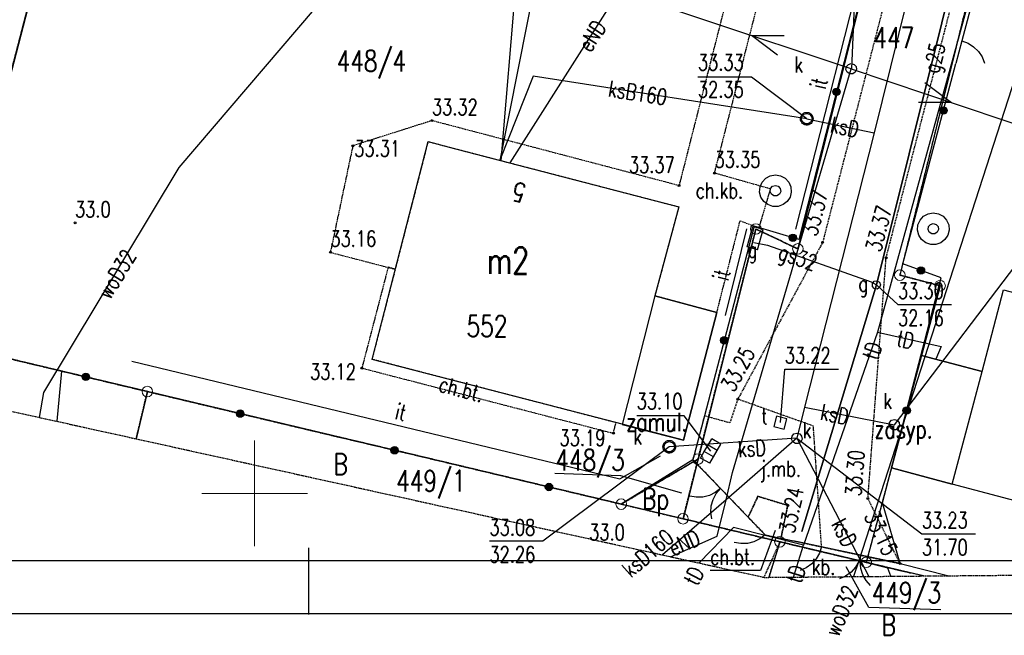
# Model space of a CAD drawing. Header units: inches. Extents: x 6268 to 12323, y 5221 to 42059.
# Tile 7 of 98: x 8095 to 9026, y 5221 to 5803. Entities that reach past the tile are written whole.
import ezdxf
from ezdxf.enums import TextEntityAlignment as Align

# ---------------------------------------------------------------- set-up
doc = ezdxf.new("R2010")
doc.units = ezdxf.units.IN
doc.header["$MEASUREMENT"] = 0
for name, pattern in [('1', [0]), ('2', [1.5, 1, -0.5]), ('423', [2, 1.5, -0.5]), ('424', [1.5, 1, -0.5]), ('901', [0])]:
    doc.linetypes.add(name, pattern=pattern)
for name, color, linetype in [('202-punkt_graniczny', 7, 'Continuous'), ('210-oznaczenie_konturu_uzytku_g', 7, 'Continuous'), ('211-numer_dzialki_ewidencyjnej', 7, 'Continuous'), ('218-kontur_uzytku_gruntowego', 7, 'Continuous'), ('219-dzialka_ewidencyjna', 7, 'Continuous'), ('238-Punkt_adresowy_budynku', 7, 'Continuous'), ('312-budynek_ewidencyjny', 7, 'Continuous'), ('312-oznaczenie_budynku_ewidency', 7, 'Continuous'), ('320-blok_-_kondygnacja_nadziemn', 7, 'Continuous'), ('582-Numer_w_GESUT-SKPOD', 7, 'Continuous'), ('brama', 7, 'Continuous'), ('chodnik', 7, 'Continuous'), ('chodnik-Atr17', 7, 'Continuous'), ('CP_LINENORM', 253, 'Continuous'), ('furtka', 7, 'Continuous'), ('inny_obiekt_zagospodarowania_te', 7, 'Continuous'), ('jezdnia', 7, 'Continuous'), ('jezdnia-Atr17', 7, 'Continuous'), ('komora_podziemna', 7, 'Continuous'), ('kratka_sciekowa', 7, 'Continuous'), ('obszar_utwardzony', 7, 'Continuous'), ('obszar_utwardzony-Atr17', 7, 'Continuous'), ('obudowa_ochronna_przewodu', 7, 'Continuous'), ('ogrodzenie_trwale', 7, 'Continuous'), ('pikieta_naturalna', 7, 'Continuous'), ('pikieta_naturalna-Atr2', 7, 'Continuous'), ('pikieta_sztuczna', 7, 'Continuous'), ('pikieta_sztuczna-Atr2', 7, 'Continuous'), ('przewod_elektroenergetyczny_nis', 7, 'Continuous'), ('przewod_elektroenergetyczny_pod', 7, 'Continuous'), ('przewod_gazowy', 7, 'Continuous'), ('przewod_gazowy-Atr1', 7, 'Continuous'), ('przewod_kanalizacyjny', 7, 'Continuous'), ('przewod_kanalizacyjny-Atr1', 7, 'Continuous'), ('przewod_telekomunikacyjny_podzi', 7, 'Continuous'), ('przewod_wodociagowy', 7, 'Continuous'), ('przewod_wodociagowy-Atr1', 7, 'Continuous'), ('rzedna-Atr2', 7, 'Continuous'), ('rzedna-Atr3', 7, 'Continuous'), ('slup_przewodow_napowietrznych', 7, 'Continuous'), ('studnia_zwykla', 7, 'Continuous'), ('szafa_gazowa_lub_kontener', 7, 'Continuous'), ('szafa_gazowa_lub_kontener-Atr17', 7, 'Continuous'), ('wlaz_do_komory_lub_kanalu_-_kwa', 7, 'Continuous'), ('wlaz_do_komory_lub_kanalu_-_okr', 7, 'Continuous'), ('Zakres', 7, 'Continuous'), ('zasuwa_lub_zawor', 7, 'Continuous'), ('zasuwa_lub_zawor-Atr17', 7, 'Continuous')]:
    doc.layers.add(name, color=color, linetype=linetype)
doc.layers.add('opisy', color=7, linetype='Continuous', lineweight=20)
doc.styles.add('STYL_ARIAL', font='simplex', dxfattribs={"width": 0.75, "oblique": 0.1})

# ---------------------------------------------------------------- blocks, each defined once
blk = doc.blocks.new('202')
at = {"color": 0, "linetype": 'Continuous', "lineweight": 0}
blk.add_circle((0, 0), 0.25, dxfattribs=at)
blk = doc.blocks.new('US15')
at = {"color": 7}
blk.add_polyline3d([(0, 0.25, 0), (0.1352, 0.2103, 0), (0.2274, 0.1039, 0), (0.2475, -0.0356, 0), (0.1889, -0.1637, 0), (0.0704, -0.2399, 0), (-0.0704, -0.2399, 0), (-0.1889, -0.1637, 0), (-0.2475, -0.0356, 0), (-0.2274, 0.1039, 0), (-0.1352, 0.2103, 0), (0, 0.25, 0)], dxfattribs=at)
blk = doc.blocks.new('US22')
at = {"color": 7}
blk.add_polyline3d([(0, 0.25, 0), (0.1352, 0.2103, 0), (0.2274, 0.1039, 0), (0.2475, -0.0356, 0), (0.1889, -0.1637, 0), (0.0704, -0.2399, 0), (-0.0704, -0.2399, 0), (-0.1889, -0.1637, 0), (-0.2475, -0.0356, 0), (-0.2274, 0.1039, 0), (-0.1352, 0.2103, 0), (0, 0.25, 0)], dxfattribs=at)
blk = doc.blocks.new('US22A')
at = {"color": 7}
blk.add_polyline3d([(-0.25, -0.25, 0), (0.25, -0.25, 0), (0.25, 0.25, 0), (-0.25, 0.25, 0), (-0.25, -0.25, 0)], dxfattribs=at)
blk = doc.blocks.new('US20')
at = {"color": 7}
for points in [[(-0.5, 0.25, 0), (0.5, 0.25, 0)], [(-0.5, -0.25, 0), (-0.5, 0.25, 0)], [(0.5, -0.25, 0), (0.5, 0.25, 0)], [(-0.5, -0.25, 0), (0.5, -0.25, 0)]]:
    blk.add_polyline3d(points, dxfattribs=at)
blk = doc.blocks.new('US25')
at = {"color": 7}
blk.add_polyline3d([(0.2003, -0.0001, 0), (0.1535, -0.1287, 0), (0.035, -0.1971, 0), (-0.0997, -0.1733, 0), (-0.1876, -0.0685, 0), (-0.1876, 0.0683, 0), (-0.0997, 0.1731, 0), (0.035, 0.1968, 0), (0.1535, 0.1284, 0), (0.2003, -0.0001, 0)], dxfattribs=at)
blk = doc.blocks.new('US05')
at = {"color": 7}
for points in [[(-0.525, 0.25, 0), (-0.175, 0.25, 0)], [(-0.525, -0.25, 0), (-0.525, 0.25, 0)], [(-0.175, 0.25, 0), (0.175, 0.25, 0)], [(-0.175, -0.25, 0), (-0.175, 0.25, 0)], [(0.175, 0.25, 0), (0.525, 0.25, 0)], [(0.175, -0.25, 0), (0.175, 0.25, 0)], [(0.525, -0.25, 0), (0.525, 0.25, 0)], [(-0.525, -0.25, 0), (-0.175, -0.25, 0)], [(-0.175, -0.25, 0), (0.175, -0.25, 0)], [(0.175, -0.25, 0), (0.525, -0.25, 0)]]:
    blk.add_polyline3d(points, dxfattribs=at)
blk = doc.blocks.new('US13')
at = {"color": 7}
for points in [[(0, 0.75, 0), (0.2435, 0.7094, 0), (0.4607, 0.5919, 0), (0.6279, 0.4102, 0), (0.7271, 0.1841, 0), (0.7474, -0.0619, 0), (0.6868, -0.3013, 0), (0.5518, -0.508, 0), (0.357, -0.6596, 0), (0.1234, -0.7398, 0), (-0.1234, -0.7398, 0), (-0.357, -0.6596, 0), (-0.5518, -0.508, 0), (-0.6868, -0.3013, 0), (-0.7474, -0.0619, 0), (-0.7271, 0.1841, 0), (-0.6279, 0.4102, 0), (-0.4607, 0.5919, 0), (-0.2435, 0.7094, 0), (0, 0.75, 0)], [(0, 0.25, 0), (0.1352, 0.2103, 0), (0.2274, 0.1039, 0), (0.2475, -0.0356, 0), (0.1889, -0.1637, 0), (0.0704, -0.2399, 0), (-0.0704, -0.2399, 0), (-0.1889, -0.1637, 0), (-0.2475, -0.0356, 0), (-0.2274, 0.1039, 0), (-0.1352, 0.2103, 0), (0, 0.25, 0)]]:
    blk.add_polyline3d(points, dxfattribs=at)
blk = doc.blocks.new('OK02')
at = {"color": 7}
for points in [[(-0.75, 1.299, 0), (-0.4963, 1.1147, 0), (-0.2865, 0.8817, 0), (-0.1297, 0.6101, 0), (-0.0328, 0.3119, 0), (0, 0, 0)], [(0, 0, 0), (0.0328, 0.3119, 0), (0.1297, 0.6101, 0), (0.2865, 0.8817, 0), (0.4963, 1.1147, 0), (0.75, 1.299, 0)]]:
    blk.add_polyline3d(points, dxfattribs=at)
blk = doc.blocks.new('OK04')
at = {"color": 7}
blk.add_polyline3d([(0, 0.001, 0), (0.0328, 0.3129, 0), (0.1297, 0.6111, 0), (0.2865, 0.8827, 0), (0.4963, 1.1157, 0), (0.75, 1.3, 0)], dxfattribs=at)
blk = doc.blocks.new('PW01')
at = {"color": 7}
blk.add_polyline3d([(0.045, 0, 0), (0.0318, -0.0318, 0), (0, -0.045, 0), (-0.0318, -0.0318, 0), (-0.045, 0, 0), (-0.0318, 0.0318, 0), (0, 0.045, 0), (0.0318, 0.0318, 0), (0.045, 0, 0)], dxfattribs=at)

msp = doc.modelspace()

# ---------------------------------------------------------------- linework, layer by layer
at = {"linetype": 'Continuous'}
for p, q in [((8368.073, 5240.604), (8368.073, 5303.726)), ((6468.073, 5291.604), (12118.073, 5291.604))]:
    msp.add_line(p, q, dxfattribs=at)
at = {"layer": '211-numer_dzialki_ewidencyjnej', "color": 7}
msp.add_polyline3d([(8600.495, 5374.14, 0), (8662.791, 5371.93, 0), (8720.357, 5355.698, 0)], dxfattribs=at)
at = {"layer": '218-kontur_uzytku_gruntowego', "color": 3, "linetype": '2'}
for points in [[(8245.219, 6364.382, 0), (8056.219, 5636.382, 0)], [(8056.219, 5636.382, 0), (8245.219, 6364.382, 0)], [(8830.419, 5586.182, 0), (8978.819, 6175.382, 0)], [(9067.819, 6133.782, 0), (8926.819, 5561.382, 0)], [(8736.019, 5387.582, 0), (8790.619, 5604.982, 0)], [(8790.619, 5604.982, 0), (8736.019, 5387.582, 0)], [(8790.619, 5604.982, 0), (8830.419, 5586.182, 0)], [(8830.419, 5586.182, 0), (8790.619, 5604.982, 0)], [(8926.819, 5561.382, 0), (8964.819, 5551.382, 0)], [(8964.819, 5551.382, 0), (8926.819, 5561.382, 0)], [(8964.819, 5551.382, 0), (8895.019, 5289.982, 0)], [(8019.019, 5498.182, 0), (8215.419, 5451.382, 0)], [(8215.419, 5451.382, 0), (8019.019, 5498.182, 0)], [(8204.849, 5406.73, 0), (8215.419, 5451.382, 0)], [(8215.419, 5451.382, 0), (8383.619, 5411.382, 0)], [(8383.619, 5411.382, 0), (8215.419, 5451.382, 0)], [(8383.619, 5411.382, 0), (8450.819, 5395.582, 0)], [(8450.819, 5395.582, 0), (8383.619, 5411.382, 0)], [(8450.819, 5395.582, 0), (8663.419, 5344.982, 0)], [(8663.419, 5344.982, 0), (8450.819, 5395.582, 0)], [(8736.019, 5387.582, 0), (8663.419, 5344.982, 0)], [(8663.419, 5344.982, 0), (8736.019, 5387.582, 0)], [(8721.819, 5331.182, 0), (8736.019, 5387.582, 0)], [(8663.419, 5344.982, 0), (8721.819, 5331.182, 0)], [(8813.419, 5309.382, 0), (8721.819, 5331.182, 0)], [(8721.819, 5331.182, 0), (8813.419, 5309.382, 0)], [(8813.419, 5309.382, 0), (8802.789, 5275.818, 0)], [(8895.019, 5289.982, 0), (8813.419, 5309.382, 0)], [(8813.419, 5309.382, 0), (8895.019, 5289.982, 0)], [(8895.019, 5289.982, 0), (8936.819, 5279.982, 0)], [(8936.819, 5279.982, 0), (8895.019, 5289.982, 0)]]:
    msp.add_polyline3d(points, dxfattribs=at)
at = {"layer": '219-dzialka_ewidencyjna', "color": 7}
for points in [[(8245.219, 6364.382, 0), (8056.219, 5636.382, 0)], [(8978.819, 6175.382, 0), (8830.419, 5586.182, 0)], [(9067.819, 6133.782, 0), (8926.819, 5561.382, 0)], [(8790.619, 5604.982, 0), (8736.019, 5387.582, 0)], [(8830.419, 5586.182, 0), (8790.619, 5604.982, 0)], [(8964.819, 5551.382, 0), (8926.819, 5561.382, 0)], [(8964.819, 5551.382, 0), (8895.019, 5289.982, 0)], [(8215.419, 5451.382, 0), (8019.019, 5498.182, 0)], [(8215.419, 5451.382, 0), (8204.843, 5406.73, 0)], [(8663.419, 5344.982, 0), (8215.419, 5451.382, 0)], [(8736.019, 5387.582, 0), (8663.419, 5344.982, 0)], [(8736.019, 5387.582, 0), (8721.819, 5331.182, 0)], [(8721.819, 5331.182, 0), (8663.419, 5344.982, 0)], [(8813.419, 5309.382, 0), (8721.819, 5331.182, 0)], [(8813.419, 5309.382, 0), (8802.789, 5275.818, 0)], [(8895.019, 5289.982, 0), (8813.419, 5309.382, 0)], [(8949.181, 5277.106, 0), (8895.019, 5289.982, 0)]]:
    msp.add_polyline3d(points, dxfattribs=at)
at = {"layer": '312-budynek_ewidencyjny', "color": 7}
for points in [[(8428.019, 5481.782, 0), (8481.019, 5687.582, 0)], [(8481.019, 5687.582, 0), (8500.819, 5682.382, 0)], [(8500.819, 5682.382, 0), (8717.819, 5625.982, 0)], [(8717.819, 5625.982, 0), (8695.219, 5541.982, 0)], [(8695.219, 5541.982, 0), (8753.819, 5526.182, 0)], [(9004.619, 5470.382, 0), (9024.819, 5547.382, 0)], [(9024.819, 5547.382, 0), (9142.619, 5516.182, 0)], [(8753.819, 5526.182, 0), (8722.419, 5405.382, 0)], [(8918.819, 5379.182, 0), (8947.219, 5485.582, 0)], [(8947.219, 5485.582, 0), (9004.619, 5470.382, 0)], [(8658.419, 5421.982, 0), (8428.019, 5481.782, 0)], [(8722.419, 5405.382, 0), (8658.419, 5421.982, 0)], [(8976.219, 5363.982, 0), (8918.819, 5379.182, 0)], [(9094.019, 5332.782, 0), (8976.219, 5363.982, 0)]]:
    msp.add_polyline3d(points, dxfattribs=at)
at = {"layer": '320-blok_-_kondygnacja_nadziemn', "color": 7}
for points in [[(8664.219, 5420.382, 0), (8722.419, 5405.382, 0), (8753.819, 5526.182, 0), (8695.219, 5541.982, 0), (8664.219, 5420.382, 0)], [(8976.219, 5363.982, 0), (9004.619, 5470.382, 0), (8947.219, 5485.582, 0), (8918.819, 5379.182, 0), (8976.219, 5363.982, 0)]]:
    msp.add_polyline3d(points, dxfattribs=at)
at = {"layer": 'brama', "color": 7}
for points in [[(9007.419, 5865.982, 0), (8985.419, 5782.782, 0)], [(8783.419, 5332.582, 0), (8731.219, 5386.982, 0)], [(8927.019, 5288.782, 0), (8852.819, 5304.582, 0)]]:
    msp.add_polyline3d(points, dxfattribs=at)
at = {"layer": 'chodnik', "color": 7, "linetype": '423'}
for points in [[(8790.619, 5930.782, 0), (8718.019, 5645.982, 0), (8484.419, 5707.382, 0), (8409.619, 5683.582, 0), (8388.419, 5582.982, 0), (8443.019, 5568.782, 0), (8450.019, 5566.982, 0)], [(8450.019, 5566.982, 0), (8481.019, 5687.582, 0), (8500.819, 5682.382, 0), (8717.819, 5625.982, 0), (8695.219, 5541.982, 0), (8753.819, 5526.182, 0), (8775.819, 5612.782, 0), (8789.019, 5607.782, 0), (8793.819, 5606.382, 0), (8804.619, 5642.782, 0), (8751.619, 5657.782, 0), (8820.019, 5925.582, 0)], [(8658.419, 5421.982, 0), (8428.019, 5481.782, 0), (8450.019, 5566.982, 0), (8443.019, 5568.782, 0), (8418.219, 5473.582, 0), (8656.019, 5411.982, 0), (8658.419, 5421.982, 0)], [(8814.419, 5312.782, 0), (8820.819, 5343.782, 0), (8792.619, 5352.382, 0), (8783.419, 5332.582, 0), (8799.419, 5315.982, 0), (8814.419, 5312.782, 0)]]:
    msp.add_polyline3d(points, dxfattribs=at)
at = {"layer": 'chodnik-Atr17', "color": 7}
msp.add_polyline3d([(8808.819, 5319.982, 0), (8795.219, 5282.182, 0), (8747.599, 5282.182, 0)], dxfattribs=at)
at = {"layer": 'CP_LINENORM', "linetype": 'Continuous'}
msp.add_line((6268.073, 5241.604), (12168.073, 5241.604), dxfattribs=at)
at = {"layer": 'furtka', "color": 7}
for points in [[(8985.419, 5782.782, 0), (8979.819, 5761.382, 0)], [(8799.419, 5315.982, 0), (8783.419, 5332.582, 0)], [(8852.819, 5304.582, 0), (8829.019, 5309.782, 0)]]:
    msp.add_polyline3d(points, dxfattribs=at)
at = {"layer": 'inny_obiekt_zagospodarowania_te', "color": 7, "linetype": '1'}
for points in [[(7199.383, 5602.656, 0), (7233.619, 5833.182, 0), (8051.619, 5619.582, 0), (8245.219, 6364.382, 0)], [(8828.419, 5604.982, 0), (8902.419, 5896.182, 0)], [(8761.819, 5523.182, 0), (8782.219, 5605.182, 0)], [(8200.819, 5479.982, 0), (8662.219, 5368.782, 0), (8700.619, 5390.582, 0)]]:
    msp.add_polyline3d(points, dxfattribs=at)
at = {"layer": 'jezdnia', "color": 7, "linetype": '424'}
for points in [[(8946.819, 5953.782, 0), (8853.819, 5592.382, 0)], [(8913.819, 5577.782, 0), (9008.419, 5943.782, 0)], [(8853.819, 5592.382, 0), (8773.619, 5444.182, 0)], [(8896.619, 5350.382, 0), (8913.819, 5577.782, 0)], [(8852.819, 5304.582, 0), (8845.019, 5418.782, 0), (8773.619, 5444.182, 0), (8766.019, 5421.782, 0), (8742.019, 5428.382, 0), (8731.219, 5386.982, 0), (8783.419, 5332.582, 0), (8792.619, 5352.382, 0), (8820.819, 5343.782, 0), (8814.419, 5312.782, 0), (8829.019, 5309.782, 0), (8852.819, 5304.582, 0)], [(8927.019, 5288.782, 0), (8896.619, 5350.382, 0)], [(8852.819, 5304.582, 0), (8927.019, 5288.782, 0)]]:
    msp.add_polyline3d(points, dxfattribs=at)
at = {"layer": 'komora_podziemna', "color": 34}
for points in [[(8844.819, 5709.182, 0), (8844.619, 5707.982, 0), (8844.219, 5706.782, 0), (8843.619, 5705.582, 0), (8842.819, 5704.782, 0), (8841.819, 5703.982, 0), (8840.619, 5703.382, 0), (8839.419, 5703.182, 0), (8838.219, 5703.182, 0), (8837.019, 5703.382, 0), (8835.819, 5703.982, 0), (8834.819, 5704.782, 0), (8834.019, 5705.582, 0), (8833.419, 5706.782, 0), (8833.019, 5707.982, 0), (8832.819, 5709.182, 0), (8833.019, 5710.382, 0), (8833.419, 5711.582, 0), (8834.019, 5712.782, 0), (8834.819, 5713.582, 0), (8835.819, 5714.382, 0), (8837.019, 5714.982, 0), (8838.219, 5715.182, 0), (8839.419, 5715.182, 0), (8840.619, 5714.982, 0), (8841.819, 5714.382, 0), (8842.819, 5713.582, 0), (8843.619, 5712.782, 0), (8844.219, 5711.582, 0), (8844.619, 5710.382, 0), (8844.819, 5709.182, 0)], [(8844.819, 5709.182, 0), (8844.619, 5707.982, 0), (8844.219, 5706.782, 0), (8843.619, 5705.582, 0), (8842.819, 5704.782, 0), (8841.819, 5703.982, 0), (8840.619, 5703.382, 0), (8839.419, 5703.182, 0), (8838.219, 5703.182, 0), (8837.019, 5703.382, 0), (8835.819, 5703.982, 0), (8834.819, 5704.782, 0), (8834.019, 5705.582, 0), (8833.419, 5706.782, 0), (8833.019, 5707.982, 0), (8832.819, 5709.182, 0), (8833.019, 5710.382, 0), (8833.419, 5711.582, 0), (8834.019, 5712.782, 0), (8834.819, 5713.582, 0), (8835.819, 5714.382, 0), (8837.019, 5714.982, 0), (8838.219, 5715.182, 0), (8839.419, 5715.182, 0), (8840.619, 5714.982, 0), (8841.819, 5714.382, 0), (8842.819, 5713.582, 0), (8843.619, 5712.782, 0), (8844.219, 5711.582, 0), (8844.619, 5710.382, 0), (8844.819, 5709.182, 0)], [(8714.819, 5399.182, 0), (8714.619, 5397.982, 0), (8714.219, 5396.782, 0), (8713.619, 5395.582, 0), (8712.819, 5394.782, 0), (8711.819, 5393.982, 0), (8710.619, 5393.382, 0), (8709.419, 5393.182, 0), (8708.219, 5393.182, 0), (8707.019, 5393.382, 0), (8705.819, 5393.982, 0), (8704.819, 5394.782, 0), (8704.019, 5395.582, 0), (8703.419, 5396.782, 0), (8703.019, 5397.982, 0), (8702.819, 5399.182, 0), (8703.019, 5400.382, 0), (8703.419, 5401.582, 0), (8704.019, 5402.782, 0), (8704.819, 5403.582, 0), (8705.819, 5404.382, 0), (8707.019, 5404.982, 0), (8708.219, 5405.182, 0), (8709.419, 5405.182, 0), (8710.619, 5404.982, 0), (8711.819, 5404.382, 0), (8712.819, 5403.582, 0), (8713.619, 5402.782, 0), (8714.219, 5401.582, 0), (8714.619, 5400.382, 0), (8714.819, 5399.182, 0)]]:
    msp.add_polyline3d(points, dxfattribs=at)
at = {"layer": 'obszar_utwardzony', "color": 7, "linetype": '424'}
for points in [[(8813.419, 5309.382, 0), (8813.419, 5309.382, 0), (8798.173, 5275.88, 0)], [(8889.801, 5291.222, 0), (8813.419, 5309.382, 0)], [(8949.161, 5277.106, 0), (8913.019, 5285.582, 0), (8895.019, 5289.982, 0), (8889.801, 5291.222, 0)]]:
    msp.add_polyline3d(points, dxfattribs=at)
at = {"layer": 'obudowa_ochronna_przewodu', "color": 7}
for points in [[(9058.819, 6170.382, 0), (8904.619, 5552.182, 0), (8834.019, 5318.982, 0)], [(8801.619, 5589.582, 0), (8899.619, 5554.982, 0)]]:
    msp.add_polyline3d(points, dxfattribs=at)
at = {"layer": 'ogrodzenie_trwale', "color": 7, "linetype": '901'}
for points in [[(7233.619, 5833.182, 0), (8051.619, 5619.582, 0), (8056.219, 5636.382, 0), (8244.619, 6364.582, 0), (8244.819, 6374.582, 0)], [(8930.619, 6022.782, 0), (8938.019, 6014.782, 0), (8831.419, 5594.982, 0), (8789.019, 5607.782, 0), (8742.019, 5428.382, 0), (8731.219, 5386.982, 0)], [(8929.619, 5571.982, 0), (8979.819, 5761.382, 0)], [(8731.219, 5386.982, 0), (8663.419, 5344.982, 0), (8215.419, 5451.382, 0), (8019.019, 5498.182, 0), (8051.619, 5619.582, 0)], [(8927.019, 5288.782, 0), (8910.419, 5346.182, 0), (8966.019, 5558.782, 0), (8929.619, 5571.982, 0)], [(8134.219, 5470.782, 0), (8129.707, 5423.302, 0)], [(8799.419, 5315.982, 0), (8814.419, 5312.782, 0), (8829.019, 5309.782, 0)], [(8927.019, 5288.782, 0), (8973.269, 5277.318, 0)]]:
    msp.add_polyline3d(points, dxfattribs=at)
at = {"layer": 'ogrodzenie_trwale', "color": 7}
for centre, radius in [((8866.865, 5734.572), 3.5), ((8866.865, 5734.572), 3.15), ((8866.865, 5734.572), 2.8), ((8866.865, 5734.572), 2.45), ((8866.865, 5734.572), 2.1), ((8866.865, 5734.572), 1.75), ((8866.865, 5734.572), 1.4), ((8866.865, 5734.572), 1.05), ((8866.865, 5734.572), 0.7), ((8968.049, 5716.976), 3.5), ((8968.049, 5716.976), 3.15), ((8968.049, 5716.976), 2.8), ((8968.049, 5716.976), 2.45), ((8968.049, 5716.976), 2.1), ((8968.049, 5716.976), 1.75), ((8968.049, 5716.976), 1.4), ((8968.049, 5716.976), 1.05), ((8968.049, 5716.976), 0.7), ((8825.695, 5596.71), 3.5), ((8825.695, 5596.71), 3.15), ((8825.695, 5596.71), 2.8), ((8825.695, 5596.71), 2.45), ((8825.695, 5596.71), 2.1), ((8825.695, 5596.71), 1.75), ((8825.695, 5596.71), 1.4), ((8825.695, 5596.71), 1.05), ((8825.695, 5596.71), 0.7), ((8946.749, 5565.77), 3.5), ((8946.749, 5565.77), 3.15), ((8946.749, 5565.77), 2.8), ((8946.749, 5565.77), 2.45), ((8946.749, 5565.77), 2.1), ((8946.749, 5565.77), 1.75), ((8946.749, 5565.77), 1.4), ((8946.749, 5565.77), 1.05), ((8946.749, 5565.77), 0.7), ((8760.713, 5499.74), 3.5), ((8760.713, 5499.74), 3.15), ((8760.713, 5499.74), 2.8), ((8760.713, 5499.74), 2.45), ((8760.713, 5499.74), 2.1), ((8760.713, 5499.74), 1.75), ((8760.713, 5499.74), 1.4), ((8760.713, 5499.74), 1.05), ((8760.713, 5499.74), 0.7), ((8157.263, 5465.24), 3.5), ((8157.263, 5465.24), 3.15), ((8157.263, 5465.24), 2.8), ((8157.263, 5465.24), 2.45), ((8157.263, 5465.24), 2.1), ((8157.263, 5465.24), 1.75), ((8157.263, 5465.24), 1.4), ((8157.263, 5465.24), 1.05), ((8157.263, 5465.24), 0.7), ((8933.253, 5433.494), 3.5), ((8933.253, 5433.494), 3.15), ((8933.253, 5433.494), 2.8), ((8303.193, 5430.536), 3.5), ((8303.193, 5430.536), 3.15), ((8303.193, 5430.536), 2.8), ((8303.193, 5430.536), 2.45), ((8303.193, 5430.536), 2.1), ((8303.193, 5430.536), 1.75), ((8303.193, 5430.536), 1.4), ((8303.193, 5430.536), 1.05), ((8303.193, 5430.536), 0.7), ((8933.253, 5433.494), 2.45), ((8933.253, 5433.494), 2.1), ((8933.253, 5433.494), 1.75), ((8933.253, 5433.494), 1.4), ((8933.253, 5433.494), 1.05), ((8933.253, 5433.494), 0.7), ((8449.135, 5395.874), 3.5), ((8449.135, 5395.874), 3.15), ((8449.135, 5395.874), 2.8), ((8449.135, 5395.874), 2.45), ((8449.135, 5395.874), 2.1), ((8449.135, 5395.874), 1.75), ((8449.135, 5395.874), 1.4), ((8449.135, 5395.874), 1.05), ((8449.135, 5395.874), 0.7), ((8595.075, 5361.214), 3.5), ((8595.075, 5361.214), 3.15), ((8595.075, 5361.214), 2.8), ((8595.075, 5361.214), 2.45), ((8595.075, 5361.214), 2.1), ((8595.075, 5361.214), 1.75), ((8595.075, 5361.214), 1.4), ((8595.075, 5361.214), 1.05), ((8595.075, 5361.214), 0.7)]:
    msp.add_circle(centre, radius, dxfattribs=at)
at = {"layer": 'opisy', "color": 7}
for points in [[(8316.819, 5305.182, 0), (8316.819, 5405.182, 0)], [(8266.819, 5355.182, 0), (8366.819, 5355.182, 0)]]:
    msp.add_polyline3d(points, dxfattribs=at)
at = {"layer": 'przewod_elektroenergetyczny_nis', "color": 1}
for points in [[(8597.135, 5851.292, 0), (8881.455, 5756.37, 0), (8893.933, 6055.988, 0), (8902.689, 6026.214, 0)], [(8810.993, 5769.132, 0), (8786.511, 5787.886, 0), (8817.395, 5787.998, 0)], [(8880.917, 5756.24, 0), (9165.713, 5660.712, 0), (9134.025, 5660.712, 0)], [(8950.353, 5743.568, 0), (8975.523, 5724.558, 0), (8944.453, 5724.428, 0)]]:
    msp.add_polyline3d(points, dxfattribs=at)
at = {"layer": 'przewod_elektroenergetyczny_pod', "color": 1}
for points in [[(8558.419, 5667.382, 0), (8777.219, 6011.582, 0)], [(8762.469, 5349.184, 0), (8768.619, 5374.982, 0), (8880.819, 5756.382, 0)], [(8709.927, 5295.342, 0), (8754.219, 5314.582, 0), (8762.469, 5349.184, 0)]]:
    msp.add_polyline3d(points, dxfattribs=at)
at = {"layer": 'przewod_gazowy', "color": 40}
for points in [[(8834.019, 5318.982, 0), (8904.619, 5552.182, 0), (9058.819, 6170.382, 0)], [(8788.619, 5592.182, 0), (8801.619, 5589.582, 0), (8899.619, 5554.982, 0), (8904.619, 5552.182, 0)]]:
    msp.add_polyline3d(points, dxfattribs=at)
at = {"layer": 'przewod_kanalizacyjny', "color": 34}
for points in [[(9063.619, 6346.582, 0), (8902.419, 5695.782, 0), (8836.819, 5436.582, 0), (8829.419, 5407.182, 0)], [(8549.019, 5669.782, 0), (8600.419, 5928.582, 0)], [(8838.819, 5709.182, 0), (8580.019, 5749.382, 0), (8548.619, 5669.982, 0)], [(8838.819, 5709.182, 0), (8902.419, 5695.782, 0)], [(8836.819, 5436.582, 0), (8921.619, 5419.982, 0)], [(8829.419, 5407.182, 0), (8708.819, 5399.182, 0)], [(8829.419, 5407.182, 0), (8762.469, 5349.184, 0)], [(8829.419, 5407.182, 0), (8889.801, 5291.222, 0)], [(8762.469, 5349.184, 0), (8702.265, 5297.032, 0)], [(8889.801, 5291.222, 0), (8897.387, 5276.65, 0)]]:
    msp.add_polyline3d(points, dxfattribs=at)
at = {"layer": 'przewod_telekomunikacyjny_podzi', "color": 30}
for points in [[(9165.619, 6376.182, 0), (9122.619, 6225.182, 0), (9108.619, 6175.582, 0), (9109.219, 6117.782, 0), (9074.019, 6118.782, 0), (8905.619, 5507.382, 0), (8835.819, 5306.182, 0)], [(8905.619, 5507.382, 0), (8965.819, 5493.982, 0), (8960.819, 5481.982, 0)], [(8835.819, 5306.182, 0), (8769.619, 5322.982, 0), (8736.945, 5289.384, 0)], [(8826.385, 5276.026, 0), (8835.819, 5306.182, 0)]]:
    msp.add_polyline3d(points, dxfattribs=at)
at = {"layer": 'przewod_wodociagowy', "color": 5}
for points in [[(9180.619, 6195.582, 0), (8888.019, 5291.382, 0)], [(8550.019, 5669.582, 0), (8583.019, 6062.582, 0)], [(8113.355, 5426.908, 0), (8117.419, 5450.382, 0), (8245.619, 5662.982, 0), (8390.219, 5832.582, 0)], [(8888.019, 5291.382, 0), (8883.137, 5276.526, 0)], [(8918.155, 5276.834, 0), (8915.419, 5284.582, 0), (8888.019, 5291.382, 0)]]:
    msp.add_polyline3d(points, dxfattribs=at)
at = {"layer": 'rzedna-Atr2', "color": 7}
for points in [[(8838.819, 5709.182, 0), (8786.619, 5748.582, 0), (8735.879, 5748.582, 0)], [(8921.619, 5419.982, 0), (9054.419, 5594.382, 0), (9105.159, 5594.382, 0)], [(8904.619, 5552.182, 0), (8925.019, 5533.582, 0), (8975.659, 5533.582, 0)], [(8813.819, 5421.982, 0), (8818.019, 5472.582, 0), (8868.759, 5472.582, 0)], [(8748.019, 5395.182, 0), (8722.819, 5428.382, 0), (8678.039, 5428.382, 0)], [(8708.819, 5399.182, 0), (8589.419, 5309.982, 0), (8538.779, 5309.982, 0)], [(8829.419, 5407.182, 0), (8947.619, 5316.782, 0), (8998.359, 5316.782, 0)]]:
    msp.add_polyline3d(points, dxfattribs=at)
at = {"layer": 'wlaz_do_komory_lub_kanalu_-_kwa', "color": 7}
msp.add_polyline3d([(8965.603, 5245.256, 0), (8897.361, 5247.244, 0), (8876.161, 5285.67, 0)], dxfattribs=at)
at = {"layer": 'Zakres', "color": 5, "linetype": '2'}
msp.add_polyline3d([(7944.249, 5464.2, 0), (8113.355, 5426.908, 0), (8129.707, 5423.302, 0), (8204.849, 5406.73, 0), (8702.265, 5297.032, 0), (8709.927, 5295.342, 0), (8736.945, 5289.384, 0), (8798.173, 5275.88, 0), (8798.619, 5275.782, 0), (8802.789, 5275.818, 0), (8802.789, 5275.818, 0), (8826.385, 5276.026, 0), (8883.137, 5276.526, 0), (8897.387, 5276.65, 0), (8918.155, 5276.834, 0), (8949.181, 5277.106, 0), (8973.269, 5277.318, 0), (9592.961, 5282.77, 0)], dxfattribs=at)

# ---------------------------------------------------------------- block references
at = {"layer": '202-punkt_graniczny', "color": 7, "xscale": 20, "yscale": 20, "zscale": 20}
for p in [(8790.619, 5604.982), (8830.419, 5586.182), (8926.819, 5561.382), (8964.819, 5551.382), (8215.419, 5451.382), (8736.019, 5387.582), (8663.419, 5344.982), (8721.819, 5331.182), (8813.419, 5309.382), (8895.019, 5289.982)]:
    msp.add_blockref('202', p, dxfattribs=at)
at = {"layer": 'brama', "color": 7, "xscale": 20, "yscale": 20, "zscale": 20}
for p, rotation in [((8757.319, 5359.782), 133.82002), ((8889.919, 5296.682), 167.97977)]:
    msp.add_blockref('OK02', p, dxfattribs=dict(at, rotation=rotation))
at = {"layer": 'furtka', "color": 7, "xscale": 20, "yscale": 20, "zscale": 20}
for p, rotation in [((8985.419, 5782.782), 255.33864), ((8799.419, 5315.982), 133.94607), ((8852.819, 5304.582), 167.6761)]:
    msp.add_blockref('OK04', p, dxfattribs=dict(at, rotation=rotation))
at = {"layer": 'kratka_sciekowa', "color": 34, "xscale": 20, "yscale": 20, "zscale": 20, "rotation": 60.01733}
msp.add_blockref('US05', (8748.019, 5395.182), dxfattribs=at)
at = {"layer": 'pikieta_naturalna', "color": 7, "xscale": 20, "yscale": 20, "zscale": 20}
for p in [(8147.019, 5610.782), (8692.019, 5352.182)]:
    msp.add_blockref('PW01', p, dxfattribs=at)
at = {"layer": 'pikieta_sztuczna', "color": 7, "xscale": 20, "yscale": 20, "zscale": 20}
for p in [(8484.419, 5707.382), (8409.619, 5683.582), (8751.619, 5657.782), (8718.019, 5645.982), (8853.819, 5592.382), (8388.419, 5582.982), (8913.819, 5577.782), (8418.219, 5473.582), (8773.619, 5444.182), (8656.019, 5411.982), (8820.819, 5343.782), (8896.619, 5350.382), (8927.019, 5288.782)]:
    msp.add_blockref('PW01', p, dxfattribs=at)
at = {"layer": 'slup_przewodow_napowietrznych', "color": 7, "xscale": 20, "yscale": 20, "zscale": 20}
msp.add_blockref('US15', (8880.819, 5756.382), dxfattribs=at)
at = {"layer": 'studnia_zwykla', "color": 5, "xscale": 20, "yscale": 20, "zscale": 20}
for p in [(8809.219, 5641.182), (8958.419, 5605.182)]:
    msp.add_blockref('US13', p, dxfattribs=at)
at = {"layer": 'szafa_gazowa_lub_kontener', "color": 40, "xscale": 20, "yscale": 20, "zscale": 20, "rotation": 74.31836}
msp.add_blockref('US20', (8790.019, 5596.382), dxfattribs=at)
at = {"layer": 'wlaz_do_komory_lub_kanalu_-_kwa', "color": 7, "xscale": 20.00000000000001, "yscale": 20.00000000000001, "zscale": 20.00000000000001, "rotation": 345.06956}
msp.add_blockref('US22A', (8813.819, 5421.982), dxfattribs=at)
at = {"layer": 'wlaz_do_komory_lub_kanalu_-_okr', "color": 7, "xscale": 20, "yscale": 20, "zscale": 20}
for p in [(8838.819, 5709.182), (8921.619, 5419.982), (8829.419, 5407.182), (8708.819, 5399.182)]:
    msp.add_blockref('US22', p, dxfattribs=at)
at = {"layer": 'zasuwa_lub_zawor', "color": 40, "xscale": 20, "yscale": 20, "zscale": 20}
msp.add_blockref('US25', (8904.619, 5552.182), dxfattribs=at)

# ---------------------------------------------------------------- texts
at = {"layer": '210-oznaczenie_konturu_uzytku_g', "color": 3, "style": 'STYL_ARIAL', "width": 0.75}
for s, p in [('B', (8391.321, 5366.804)), ('Bp', (8683.033, 5334.146)), ('B', (8909.517, 5214.802))]:
    msp.add_text(s, height=20, dxfattribs=at).set_placement(p, align=Align.BOTTOM_LEFT)
at = {"layer": '211-numer_dzialki_ewidencyjnej', "color": 7, "style": 'STYL_ARIAL', "width": 0.75}
for s, p in [('447', (8901.795, 5769.826)), ('448/4', (8394.409, 5747.818)), ('448/3', (8601.177, 5370.718)), ('449/1', (8450.637, 5350.98))]:
    msp.add_text(s, height=20, dxfattribs=at).set_placement(p, align=Align.BOTTOM_LEFT)
msp.add_text('449/3', height=20, dxfattribs=at).set_placement((8900.207, 5271.35), align=Align.TOP_LEFT)
at = {"layer": '238-Punkt_adresowy_budynku', "color": 7, "style": 'STYL_ARIAL', "width": 0.75}
msp.add_text('5', height=17.5, rotation=166.095, dxfattribs=at).set_placement((8569.985, 5653.438), align=Align.BOTTOM_CENTER)
at = {"layer": '312-oznaczenie_budynku_ewidency', "color": 7, "style": 'STYL_ARIAL', "width": 0.75}
for s, height, p in [('m2', 25, (8536.219, 5587.732)), ('552', 20, (8517.219, 5523.182))]:
    msp.add_text(s, height=height, dxfattribs=at).set_placement(p, align=Align.TOP_LEFT)
at = {"layer": '582-Numer_w_GESUT-SKPOD', "color": 34, "style": 'STYL_ARIAL', "width": 0.75}
for s, p in [('zamul.', (8667.989, 5408.632)), ('zasyp.', (8902.619, 5401.954))]:
    msp.add_text(s, height=17.5, dxfattribs=at).set_placement(p, align=Align.BOTTOM_LEFT)
at = {"layer": 'chodnik-Atr17', "color": 7, "style": 'STYL_ARIAL', "width": 0.75}
for s, p in [('ch.kb.', (8733.819, 5629.416)), ('ch.bt.', (8747.599, 5283.156))]:
    msp.add_text(s, height=15, dxfattribs=at).set_placement(p, align=Align.BOTTOM_LEFT)
msp.add_text('ch.bt.', height=15, rotation=345.477, dxfattribs=at).set_placement((8488.747, 5447.392), align=Align.BOTTOM_LEFT)
at = {"layer": 'inny_obiekt_zagospodarowania_te', "color": 7, "style": 'STYL_ARIAL', "width": 0.75}
for rotation, p in [(75.742, (8860.611, 5734.988)), (76.029, (8768.611, 5553.984)), (346.449, (8447.615, 5421.392))]:
    msp.add_text('it', height=15, rotation=rotation, dxfattribs=at).set_placement(p, align=Align.BOTTOM_LEFT)
at = {"layer": 'jezdnia-Atr17', "color": 7, "style": 'STYL_ARIAL', "width": 0.75}
msp.add_text('j.mb.', height=15, dxfattribs=at).set_placement((8795.331, 5366.476), align=Align.BOTTOM_LEFT)
at = {"layer": 'obszar_utwardzony-Atr17', "color": 7, "style": 'STYL_ARIAL', "width": 0.75}
msp.add_text('kb.', height=15, dxfattribs=at).set_placement((8843.659, 5273.718), align=Align.BOTTOM_LEFT)
at = {"layer": 'pikieta_naturalna-Atr2', "color": 7, "style": 'STYL_ARIAL', "width": 0.75}
for p in [(8147.019, 5611.616), (8633.019, 5306.416)]:
    msp.add_text('33.0', height=15, dxfattribs=at).set_placement(p, align=Align.BOTTOM_LEFT)
at = {"layer": 'pikieta_sztuczna-Atr2', "color": 7, "style": 'STYL_ARIAL', "width": 0.75}
for s, p in [('33.32', (8484.419, 5708.216)), ('33.31', (8411.019, 5669.016)), ('33.35', (8751.619, 5658.616)), ('33.37', (8670.619, 5653.616)), ('33.16', (8388.419, 5583.816)), ('33.12', (8369.219, 5458.216)), ('33.19', (8605.019, 5395.616))]:
    msp.add_text(s, height=15, dxfattribs=at).set_placement(p, align=Align.BOTTOM_LEFT)
for s, rotation, p in [('33.37', 75.569, (8852.611, 5596.19)), ('33.37', 75.508, (8913.013, 5581.39)), ('33.25', 61.579, (8773.887, 5447.778)), ('33.30', 85.674, (8894.589, 5351.844)), ('33.24', 78.335, (8831.603, 5315.75)), ('33.15', 296.266, (8888.567, 5331.75))]:
    msp.add_text(s, height=15, rotation=rotation, dxfattribs=at).set_placement(p, align=Align.BOTTOM_LEFT)
at = {"layer": 'przewod_elektroenergetyczny_pod', "color": 1, "style": 'STYL_ARIAL', "width": 0.75}
for rotation, p in [(57.559, (8628.001, 5775.022)), (23.4938, (8709.579, 5302.544))]:
    msp.add_text('eND', height=15, rotation=rotation, dxfattribs=at).set_placement(p, align=Align.MIDDLE_LEFT)
at = {"layer": 'przewod_gazowy-Atr1', "color": 40, "style": 'STYL_ARIAL', "width": 0.75}
for s, rotation, p in [('g25', 75.994, (8956.031, 5752.88)), ('gs32', 340.554, (8813.203, 5584.204))]:
    msp.add_text(s, height=15, rotation=rotation, dxfattribs=at).set_placement(p, align=Align.MIDDLE_LEFT)
at = {"layer": 'przewod_kanalizacyjny-Atr1', "color": 34, "style": 'STYL_ARIAL', "width": 0.75}
for s, rotation, p in [('ksB160', 351.17, (8651.627, 5737.784)), ('ksD', 348.102, (8861.761, 5703.996)), ('ksD', 348.924, (8852.179, 5432.356)), ('ksD', 3.795, (8773.709, 5396.826)), ('ksD', 297.506, (8868.311, 5329.804)), ('ksD160', 40.901, (8667.565, 5280.5))]:
    msp.add_text(s, height=15, rotation=rotation, dxfattribs=at).set_placement(p, align=Align.MIDDLE_LEFT)
at = {"layer": 'przewod_telekomunikacyjny_podzi', "color": 30, "style": 'STYL_ARIAL', "width": 0.75}
for rotation, p in [(347.451, (8924.347, 5501.962)), (70.867, (8898.199, 5482.372)), (72.628, (8826.211, 5271.408)), (63.589, (8728.589, 5270.04))]:
    msp.add_text('tD', height=15, rotation=rotation, dxfattribs=at).set_placement(p, align=Align.MIDDLE_LEFT)
at = {"layer": 'przewod_wodociagowy-Atr1', "color": 5, "style": 'STYL_ARIAL', "width": 0.75}
for rotation, p in [(58.909, (8173.689, 5541.336)), (67.422, (8861.871, 5221.508))]:
    msp.add_text('woD32', height=15, rotation=rotation, dxfattribs=at).set_placement(p, align=Align.MIDDLE_LEFT)
at = {"layer": 'rzedna-Atr2', "color": 34, "style": 'STYL_ARIAL', "width": 0.75}
for s, p in [('33.33', (8735.879, 5750.414)), ('33.10', (8678.039, 5430.214))]:
    msp.add_text(s, height=15, dxfattribs=at).set_placement(p, align=Align.BOTTOM_LEFT)
at = {"layer": 'rzedna-Atr2', "color": 40, "style": 'STYL_ARIAL', "width": 0.75}
msp.add_text('33.30', height=15, dxfattribs=at).set_placement((8925.019, 5534.576), align=Align.BOTTOM_LEFT)
at = {"layer": 'rzedna-Atr2', "color": 30, "style": 'STYL_ARIAL', "width": 0.75}
msp.add_text('33.22', height=15, dxfattribs=at).set_placement((8818.019, 5473.576), align=Align.BOTTOM_LEFT)
at = {"layer": 'rzedna-Atr2', "color": 7, "style": 'STYL_ARIAL', "width": 0.75}
for s, p in [('33.23', (8947.619, 5317.776)), ('33.08', (8538.779, 5310.976))]:
    msp.add_text(s, height=15, dxfattribs=at).set_placement(p, align=Align.BOTTOM_LEFT)
at = {"layer": 'rzedna-Atr3', "color": 34, "style": 'STYL_ARIAL', "width": 0.75}
msp.add_text('32.35', height=15, dxfattribs=at).set_placement((8735.879, 5724.894), align=Align.BOTTOM_LEFT)
at = {"layer": 'rzedna-Atr3', "color": 40, "style": 'STYL_ARIAL', "width": 0.75}
msp.add_text('32.16', height=15, dxfattribs=at).set_placement((8925.019, 5509.056), align=Align.BOTTOM_LEFT)
at = {"layer": 'rzedna-Atr3', "color": 7, "style": 'STYL_ARIAL', "width": 0.75}
for s, p in [('31.70', (8947.619, 5292.256)), ('32.26', (8538.779, 5285.476))]:
    msp.add_text(s, height=15, dxfattribs=at).set_placement(p, align=Align.BOTTOM_LEFT)
at = {"layer": 'szafa_gazowa_lub_kontener-Atr17', "color": 40, "style": 'STYL_ARIAL', "width": 0.75}
msp.add_text('g', height=15, dxfattribs=at).set_placement((8782.819, 5573.616), align=Align.BOTTOM_LEFT)
at = {"layer": 'wlaz_do_komory_lub_kanalu_-_kwa', "color": 7, "style": 'STYL_ARIAL', "width": 0.75}
msp.add_text('t', height=15, dxfattribs=at).set_placement((8795.901, 5416.22), align=Align.BOTTOM_LEFT)
at = {"layer": 'wlaz_do_komory_lub_kanalu_-_okr', "color": 7, "style": 'STYL_ARIAL', "width": 0.75}
for p in [(8827.219, 5748.416), (8911.219, 5430.416), (8675.019, 5396.816), (8835.149, 5402.81)]:
    msp.add_text('k', height=15, dxfattribs=at).set_placement(p, align=Align.BOTTOM_LEFT)
at = {"layer": 'zasuwa_lub_zawor-Atr17', "color": 40, "style": 'STYL_ARIAL', "width": 0.75}
msp.add_text('g', height=15, dxfattribs=at).set_placement((8887.619, 5541.416), align=Align.BOTTOM_LEFT)

doc.saveas('drawing.dxf')
